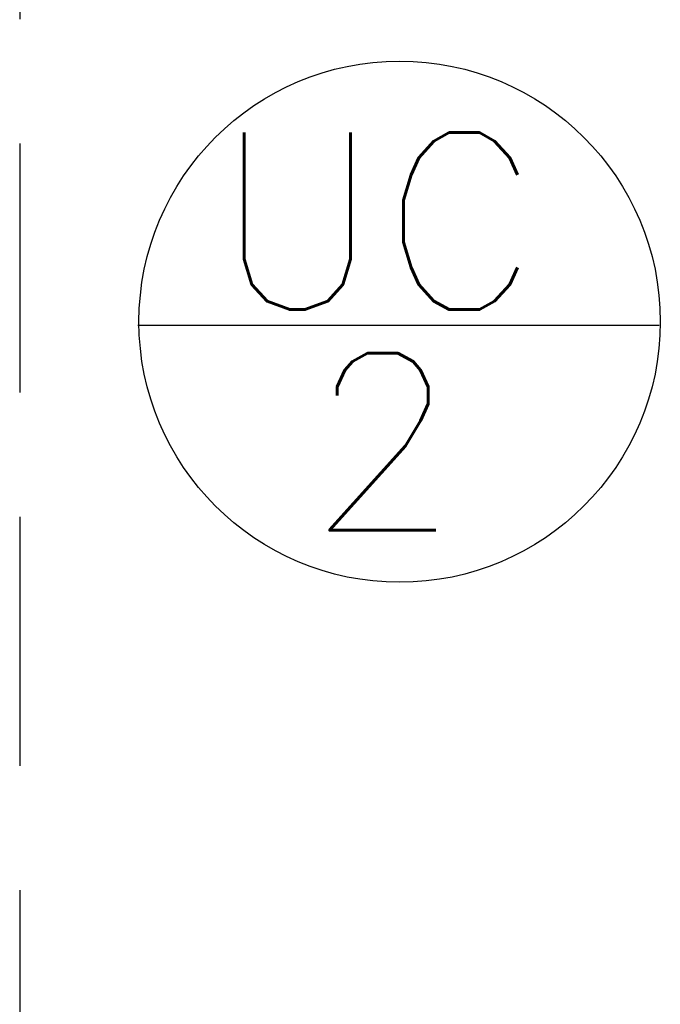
# Model space of a CAD drawing. Extents: x 40.7 to 137.4, y -250.8 to -221.5.
# Tile 25 of 256: x 55.5 to 56.1, y -238.2 to -237.3. Entities that reach past the tile are written whole.
import ezdxf

# ---------------------------------------------------------------- set-up
doc = ezdxf.new("R2010")
doc.units = 0
doc.header["$MEASUREMENT"] = 0
doc.linetypes.add('HIDDEN', pattern=[0.375, 0.25, -0.125])
doc.layers.add('I-LIN_CHANADA', color=1, linetype='CONTINUOUS')
doc.layers.add('paredes1', color=8, linetype='CONTINUOUS')
doc.layers.add('I-TEXTOS', color=2, linetype='CONTINUOUS', lineweight=25)
doc.styles.add('ROMANS', font='romans')

msp = doc.modelspace()

# ---------------------------------------------------------------- linework, layer by layer
at = {"layer": 'I-LIN_CHANADA'}
msp.add_line((55.63347, -237.60793), (56.1046, -237.60794), dxfattribs=at)
msp.add_circle((55.87006, -237.60492), 0.23556, dxfattribs=at)
at = {"layer": 'paredes1', "linetype": 'HIDDEN', "ltscale": 0.9}
msp.add_line((55.52669, -228.33134), (55.52669, -240.76864), dxfattribs=at)

# ---------------------------------------------------------------- texts
at = {"layer": 'I-TEXTOS', "color": 2, "style": 'ROMANS'}
for s, p in [('UC', (55.7022, -237.59404)), ('2', (55.78617, -237.79343))]:
    msp.add_text(s, height=0.16, rotation=359.99932, dxfattribs=at).set_placement(p)

doc.saveas('drawing.dxf')
